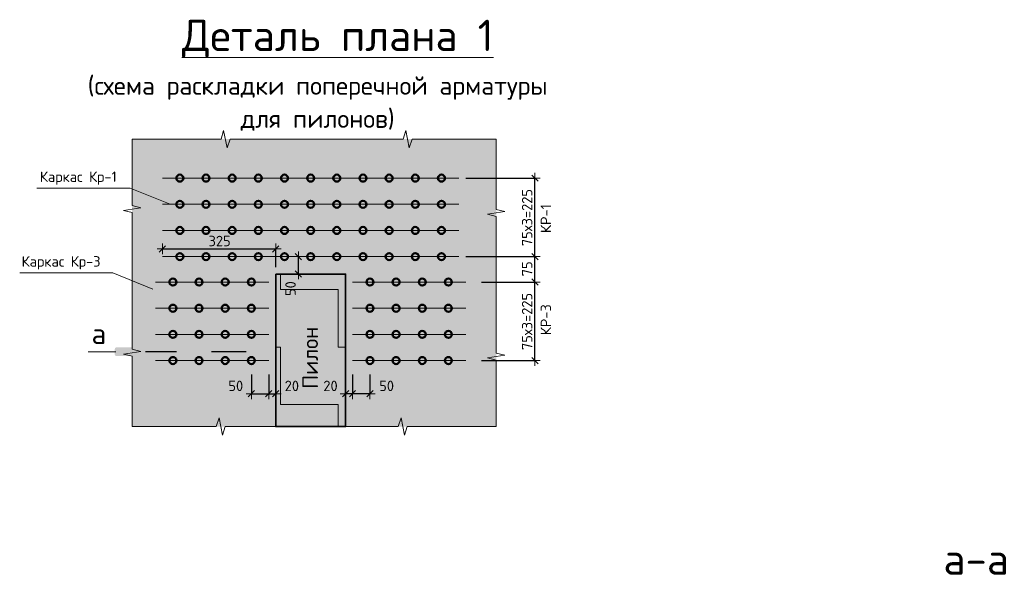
# Model space of a CAD drawing. Header units: metres. Extents: x -38 to 97, y -15 to 21.
# Tile 115 of 139: x 74.33 to 77.15, y 3.64 to 5.23. Entities that reach past the tile are written whole.
import ezdxf

# ---------------------------------------------------------------- set-up
doc = ezdxf.new("R2010")
doc.units = ezdxf.units.M
doc.header["$PDMODE"] = 65
doc.linetypes.add('______2', pattern=[0.054, 0.04, -0.014])
doc.layers.add('XR$6$_3705', color=7, linetype='Continuous')
for name, color, linetype, lineweight in [('XR$6$ВК__отв в полу 1-2 эт', 220, 'Continuous', 25), ('XR$6$Размерная линия (1)', 7, 'Continuous', 13), ('XR$6$Текст_ общее_1', 7, 'Continuous', 13)]:
    doc.layers.add(name, color=color, linetype=linetype, lineweight=lineweight)
doc.styles.add('ARIAL', font='arial.ttf')
doc.styles.add('ISOCPEUR', font='txt')
doc.dimstyles.new('DIMSTYLE_24', dxfattribs={"dimtxt": 0.03, "dimasz": 0.03, "dimexe": 0, "dimexo": 0, "dimgap": 0.015, "dimtad": 2, "dimdec": 0, "dimlfac": 1000, "dimrnd": 5, "dimzin": 12, "dimdsep": 46, "dimtxsty": 'ISOCPEUR', "dimblk1": 'ALL_ML_STRICH', "dimblk2": 'ALL_ML_STRICH', "dimsah": 1, "dimcen": 0, "dimclrd": 7, "dimclre": 256, "dimclrt": 7, "dimadec": 0, "dimazin": 0, "dimtfac": 1, "dimtdec": 0, "dimtix": 1, "dimtmove": 2, "dimatfit": 3, "dimfxl": 0, "dimtzin": 0, "dimlwd": 0, "dimlwe": -3, "dimarcsym": 0})
doc.dimstyles.new('DIMSTYLE_25', dxfattribs={"dimtxt": 0.03, "dimasz": 0.03, "dimexe": 0, "dimexo": 0, "dimgap": 0.015, "dimtad": 2, "dimdec": 0, "dimlfac": 1000, "dimrnd": 5, "dimzin": 12, "dimdsep": 46, "dimtxsty": 'ISOCPEUR', "dimblk1": 'ALL_ML_STRICH', "dimblk2": 'ALL_ML_STRICH', "dimsah": 1, "dimcen": 0, "dimclrd": 7, "dimclre": 256, "dimclrt": 7, "dimadec": 0, "dimazin": 0, "dimtfac": 1, "dimtdec": 0, "dimtix": 1, "dimtmove": 2, "dimatfit": 3, "dimfxl": 0, "dimtvp": 1.2, "dimtzin": 0, "dimlwd": 0, "dimlwe": -3, "dimarcsym": 0})
doc.dimstyles.new('DIMSTYLE_28', dxfattribs={"dimtxt": 0.03, "dimasz": 0.03, "dimexe": 0, "dimexo": 1e-06, "dimgap": 0.015, "dimtad": 2, "dimdec": 0, "dimlfac": 1000, "dimrnd": 5, "dimzin": 12, "dimdsep": 46, "dimtxsty": 'ISOCPEUR', "dimblk1": 'ALL_ML_STRICH', "dimblk2": 'ALL_ML_STRICH', "dimsah": 1, "dimcen": 0, "dimse1": 1, "dimse2": 1, "dimclrd": 7, "dimclre": 256, "dimclrt": 7, "dimadec": 0, "dimazin": 0, "dimtfac": 1, "dimtdec": 0, "dimtix": 1, "dimtmove": 2, "dimatfit": 3, "dimfxl": 0, "dimtvp": 1.2, "dimtzin": 0, "dimlwd": 0, "dimlwe": -3, "dimarcsym": 0})

# ---------------------------------------------------------------- blocks, each defined once
blk = doc.blocks.new('ЭЛЕМЕНТ_УЗОРА_7')
at = {"color": 7, "linetype": 'Continuous', "lineweight": 13, "transparency": 33554687}
for p, q in [((74.6496, 4.8864), (74.6496, 4.8864)), ((74.6496, 4.8864), (74.6496, 4.8864)), ((75.6936, 4.8864), (75.6936, 4.8864)), ((75.6936, 4.8864), (75.6936, 4.8864)), ((74.6496, 4.0624), (74.6496, 4.0624)), ((75.6936, 4.0624), (75.6936, 4.0624))]:
    blk.add_line(p, q, dxfattribs=at)
for points in [[(74.6496, 4.4744), (74.6496, 4.6759), (74.6246, 4.6816), (74.6746, 4.6895), (74.6496, 4.6961), (74.6496, 4.8864)], [(74.6496, 4.8864), (74.9048, 4.8864), (74.9121, 4.9114), (74.9221, 4.8614), (74.9304, 4.8864), (75.1716, 4.8864)], [(75.1716, 4.8864), (75.4268, 4.8864), (75.4341, 4.9114), (75.4441, 4.8614), (75.4524, 4.8864), (75.6936, 4.8864)], [(75.6936, 4.8864), (75.6936, 4.6849), (75.7186, 4.6792), (75.6686, 4.6713), (75.6936, 4.6648), (75.6936, 4.4744)], [(74.6496, 4.0624), (74.6496, 4.2639), (74.6246, 4.2696), (74.6746, 4.2775), (74.6496, 4.2841), (74.6496, 4.4744)], [(75.6936, 4.4744), (75.6936, 4.2729), (75.7186, 4.2672), (75.6686, 4.2593), (75.6936, 4.2528), (75.6936, 4.0624)], [(75.1716, 4.0624), (74.9163, 4.0624), (74.909, 4.0374), (74.8991, 4.0874), (74.8907, 4.0624), (74.6496, 4.0624), (74.6496, 4.0624)], [(75.6936, 4.0624), (75.6936, 4.0624), (75.4383, 4.0624), (75.431, 4.0374), (75.4211, 4.0874), (75.4127, 4.0624), (75.1716, 4.0624)]]:
    blk.add_lwpolyline(points, dxfattribs=at)
blk = doc.blocks.new('ALL_ML_STRICH')
at = {"color": 0, "linetype": 'ByBlock', "lineweight": -2}
for p, q in [((-1, 0), (0.5, 0)), ((-0.3, -0.3), (0.3, 0.3)), ((0, -0.5), (0, 0.5))]:
    blk.add_line(p, q, dxfattribs=at)
blk = doc.blocks.new('*D951')
at = {"layer": 'DEFPOINTS', "color": 7, "linetype": 'Continuous', "lineweight": 13, "transparency": 33554687}
for p in [(75.1298, 4.5494), (75.1265, 4.4994), (75.1276, 4.4994)]:
    blk.add_point(p, dxfattribs=at)
at = {"layer": 'XR$6$Размерная линия (1)', "color": 7, "linetype": 'Continuous', "lineweight": -2, "transparency": 33554687}
blk.add_line((75.1265, 4.4994), (75.1265, 4.5494), dxfattribs=at)
at = {"layer": 'XR$6$Размерная линия (1)', "color": 7, "linetype": 'Continuous', "lineweight": 13, "transparency": 33554687, "xscale": 0.03, "yscale": 0.03, "zscale": 0.03}
for p, rotation in [((75.1265, 4.5494), 90), ((75.1265, 4.4994), 270)]:
    blk.add_blockref('ALL_ML_STRICH', p, dxfattribs=dict(at, rotation=rotation))
at = {"layer": 'XR$6$Размерная линия (1)', "color": 7, "linetype": 'Continuous', "lineweight": 13, "transparency": 33554687, "insert": (75.104, 4.4578), "char_height": 0.03, "width": 0.06, "attachment_point": 5, "rotation": 90, "style": 'ISOCPEUR'}
blk.add_mtext('\\A1;{50}', dxfattribs=at)
blk = doc.blocks.new('*D952')
at = {"layer": 'DEFPOINTS', "color": 7, "linetype": 'Continuous', "lineweight": 13, "transparency": 33554687}
for p in [(75.6316, 4.4766), (75.6316, 4.2516), (75.8046, 4.2516)]:
    blk.add_point(p, dxfattribs=at)
at = {"layer": 'XR$6$Размерная линия (1)', "color": 9, "linetype": 'Continuous', "lineweight": -2, "true_color": 0xc7c7c7, "transparency": 33554687}
for p, q in [((75.6516, 4.4766), (75.8046, 4.4766)), ((75.6516, 4.2516), (75.8046, 4.2516))]:
    blk.add_line(p, q, dxfattribs=at)
at = {"layer": 'XR$6$Размерная линия (1)', "color": 7, "linetype": 'Continuous', "lineweight": -2, "transparency": 33554687}
blk.add_line((75.8046, 4.2516), (75.8046, 4.4766), dxfattribs=at)
at = {"layer": 'XR$6$Размерная линия (1)', "color": 7, "linetype": 'Continuous', "lineweight": 13, "transparency": 33554687, "xscale": 0.03, "yscale": 0.03, "zscale": 0.03}
for p, rotation in [((75.8046, 4.4766), 90), ((75.8046, 4.2516), 270)]:
    blk.add_blockref('ALL_ML_STRICH', p, dxfattribs=dict(at, rotation=rotation))
at = {"layer": 'XR$6$Размерная линия (1)', "color": 7, "linetype": 'Continuous', "lineweight": 13, "transparency": 33554687, "insert": (75.7671, 4.2816), "char_height": 0.03, "width": 0.0015, "attachment_point": 1, "rotation": 90, "line_spacing_factor": 0.60241, "style": 'ISOCPEUR'}
blk.add_mtext('75х3=225', dxfattribs=at)
blk = doc.blocks.new('*D953')
at = {"layer": 'DEFPOINTS', "color": 7, "linetype": 'Continuous', "lineweight": 13, "transparency": 33554687}
for p in [(75.5866, 4.5494), (75.6316, 4.4766), (75.8046, 4.4766)]:
    blk.add_point(p, dxfattribs=at)
at = {"layer": 'XR$6$Размерная линия (1)', "color": 9, "linetype": 'Continuous', "lineweight": -2, "true_color": 0xc7c7c7, "transparency": 33554687}
for p, q in [((75.6066, 4.5494), (75.8046, 4.5494)), ((75.6516, 4.4766), (75.8046, 4.4766))]:
    blk.add_line(p, q, dxfattribs=at)
at = {"layer": 'XR$6$Размерная линия (1)', "color": 7, "linetype": 'Continuous', "lineweight": -2, "transparency": 33554687}
blk.add_line((75.8046, 4.4766), (75.8046, 4.5494), dxfattribs=at)
at = {"layer": 'XR$6$Размерная линия (1)', "color": 7, "linetype": 'Continuous', "lineweight": 13, "transparency": 33554687, "xscale": 0.03, "yscale": 0.03, "zscale": 0.03}
for p, rotation in [((75.8046, 4.5494), 90), ((75.8046, 4.4766), 270)]:
    blk.add_blockref('ALL_ML_STRICH', p, dxfattribs=dict(at, rotation=rotation))
at = {"layer": 'XR$6$Размерная линия (1)', "color": 7, "linetype": 'Continuous', "lineweight": 13, "transparency": 33554687, "insert": (75.7821, 4.5145), "char_height": 0.03, "width": 0.06, "attachment_point": 5, "rotation": 90, "style": 'ISOCPEUR'}
blk.add_mtext('\\A1;{75}', dxfattribs=at)
blk = doc.blocks.new('*D954')
at = {"layer": 'DEFPOINTS', "color": 7, "linetype": 'Continuous', "lineweight": 13, "transparency": 33554687}
for p in [(75.5866, 4.7744), (75.5866, 4.5494), (75.8046, 4.5494)]:
    blk.add_point(p, dxfattribs=at)
at = {"layer": 'XR$6$Размерная линия (1)', "color": 9, "linetype": 'Continuous', "lineweight": -2, "true_color": 0xc7c7c7, "transparency": 33554687}
for p, q in [((75.6066, 4.7744), (75.8046, 4.7744)), ((75.6066, 4.5494), (75.8046, 4.5494))]:
    blk.add_line(p, q, dxfattribs=at)
at = {"layer": 'XR$6$Размерная линия (1)', "color": 7, "linetype": 'Continuous', "lineweight": -2, "transparency": 33554687}
blk.add_line((75.8046, 4.5494), (75.8046, 4.7744), dxfattribs=at)
at = {"layer": 'XR$6$Размерная линия (1)', "color": 7, "linetype": 'Continuous', "lineweight": 13, "transparency": 33554687, "xscale": 0.03, "yscale": 0.03, "zscale": 0.03}
for p, rotation in [((75.8046, 4.7744), 90), ((75.8046, 4.5494), 270)]:
    blk.add_blockref('ALL_ML_STRICH', p, dxfattribs=dict(at, rotation=rotation))
at = {"layer": 'XR$6$Размерная линия (1)', "color": 7, "linetype": 'Continuous', "lineweight": 13, "transparency": 33554687, "insert": (75.7671, 4.5794), "char_height": 0.03, "width": 0.0015, "attachment_point": 1, "rotation": 90, "line_spacing_factor": 0.60241, "style": 'ISOCPEUR'}
blk.add_mtext('75х3=225', dxfattribs=at)
blk = doc.blocks.new('*D975')
at = {"layer": 'DEFPOINTS', "color": 7, "linetype": 'Continuous', "lineweight": 13, "transparency": 33554687}
for p in [(74.7366, 4.5717), (74.7366, 4.5494), (75.0616, 4.4994)]:
    blk.add_point(p, dxfattribs=at)
at = {"layer": 'XR$6$Размерная линия (1)', "color": 9, "linetype": 'Continuous', "lineweight": -2, "true_color": 0xc7c7c7, "transparency": 33554687}
for p, q in [((74.7366, 4.5717), (74.7366, 4.5717)), ((75.0616, 4.5194), (75.0616, 4.5717))]:
    blk.add_line(p, q, dxfattribs=at)
at = {"layer": 'XR$6$Размерная линия (1)', "color": 7, "linetype": 'Continuous', "lineweight": -2, "transparency": 33554687}
blk.add_line((74.7366, 4.5717), (75.0616, 4.5717), dxfattribs=at)
at = {"layer": 'XR$6$Размерная линия (1)', "color": 7, "linetype": 'Continuous', "lineweight": 13, "transparency": 33554687, "xscale": 0.03, "yscale": 0.03, "zscale": 0.03, "rotation": 180}
blk.add_blockref('ALL_ML_STRICH', (74.7366, 4.5717), dxfattribs=at)
at = {"layer": 'XR$6$Размерная линия (1)', "color": 7, "linetype": 'Continuous', "lineweight": 13, "transparency": 33554687, "xscale": 0.03, "yscale": 0.03, "zscale": 0.03}
blk.add_blockref('ALL_ML_STRICH', (75.0616, 4.5717), dxfattribs=at)
at = {"layer": 'XR$6$Размерная линия (1)', "color": 7, "linetype": 'Continuous', "lineweight": 13, "transparency": 33554687, "insert": (74.9006, 4.5942), "char_height": 0.03, "width": 0.09, "attachment_point": 5, "style": 'ISOCPEUR'}
blk.add_mtext('\\A1;{325}', dxfattribs=at)
blk = doc.blocks.new('*D976')
at = {"layer": 'DEFPOINTS', "color": 7, "linetype": 'Continuous', "lineweight": 13, "transparency": 33554687}
for p in [(74.9916, 4.2316), (75.0416, 4.2316), (74.9916, 4.1563)]:
    blk.add_point(p, dxfattribs=at)
at = {"layer": 'XR$6$Размерная линия (1)', "color": 9, "linetype": 'Continuous', "lineweight": -2, "true_color": 0xc7c7c7, "transparency": 33554687}
for p, q in [((74.9916, 4.2116), (74.9916, 4.1563)), ((75.0416, 4.2116), (75.0416, 4.1563))]:
    blk.add_line(p, q, dxfattribs=at)
at = {"layer": 'XR$6$Размерная линия (1)', "color": 7, "linetype": 'Continuous', "lineweight": -2, "transparency": 33554687}
blk.add_line((74.9916, 4.1563), (75.0416, 4.1563), dxfattribs=at)
at = {"layer": 'XR$6$Размерная линия (1)', "color": 7, "linetype": 'Continuous', "lineweight": 13, "transparency": 33554687, "xscale": 0.03, "yscale": 0.03, "zscale": 0.03, "rotation": 180}
blk.add_blockref('ALL_ML_STRICH', (74.9916, 4.1563), dxfattribs=at)
at = {"layer": 'XR$6$Размерная линия (1)', "color": 7, "linetype": 'Continuous', "lineweight": 13, "transparency": 33554687, "xscale": 0.03, "yscale": 0.03, "zscale": 0.03}
blk.add_blockref('ALL_ML_STRICH', (75.0416, 4.1563), dxfattribs=at)
at = {"layer": 'XR$6$Размерная линия (1)', "color": 7, "linetype": 'Continuous', "lineweight": 13, "transparency": 33554687, "insert": (74.9469, 4.1789), "char_height": 0.03, "width": 0.06, "attachment_point": 5, "style": 'ISOCPEUR'}
blk.add_mtext('\\A1;{50}', dxfattribs=at)
blk = doc.blocks.new('*D977')
at = {"layer": 'DEFPOINTS', "color": 7, "linetype": 'Continuous', "lineweight": 13, "transparency": 33554687}
for p in [(75.0416, 4.2316), (75.0416, 4.1563), (75.0616, 4.166)]:
    blk.add_point(p, dxfattribs=at)
at = {"layer": 'XR$6$Размерная линия (1)', "color": 9, "linetype": 'Continuous', "lineweight": -2, "true_color": 0xc7c7c7, "transparency": 33554687}
for p, q in [((75.0416, 4.2116), (75.0416, 4.1563)), ((75.0616, 4.1563), (75.0616, 4.1563))]:
    blk.add_line(p, q, dxfattribs=at)
at = {"layer": 'XR$6$Размерная линия (1)', "color": 7, "linetype": 'Continuous', "lineweight": -2, "transparency": 33554687}
blk.add_line((75.0416, 4.1563), (75.0616, 4.1563), dxfattribs=at)
at = {"layer": 'XR$6$Размерная линия (1)', "color": 7, "linetype": 'Continuous', "lineweight": 13, "transparency": 33554687, "xscale": 0.03, "yscale": 0.03, "zscale": 0.03, "rotation": 180}
blk.add_blockref('ALL_ML_STRICH', (75.0416, 4.1563), dxfattribs=at)
at = {"layer": 'XR$6$Размерная линия (1)', "color": 7, "linetype": 'Continuous', "lineweight": 13, "transparency": 33554687, "xscale": 0.03, "yscale": 0.03, "zscale": 0.03}
blk.add_blockref('ALL_ML_STRICH', (75.0616, 4.1563), dxfattribs=at)
at = {"layer": 'XR$6$Размерная линия (1)', "color": 7, "linetype": 'Continuous', "lineweight": 13, "transparency": 33554687, "insert": (75.1077, 4.1788), "char_height": 0.03, "width": 0.06, "attachment_point": 5, "style": 'ISOCPEUR'}
blk.add_mtext('\\A1;{20}', dxfattribs=at)
blk = doc.blocks.new('*D996')
at = {"layer": 'DEFPOINTS', "color": 7, "linetype": 'Continuous', "lineweight": 13, "transparency": 33554687}
for p in [(75.2816, 4.2316), (75.3316, 4.2316), (75.3316, 4.1563)]:
    blk.add_point(p, dxfattribs=at)
at = {"layer": 'XR$6$Размерная линия (1)', "color": 9, "linetype": 'Continuous', "lineweight": -2, "true_color": 0xc7c7c7, "transparency": 33554687}
for p, q in [((75.2816, 4.2116), (75.2816, 4.1563)), ((75.3316, 4.2116), (75.3316, 4.1563))]:
    blk.add_line(p, q, dxfattribs=at)
at = {"layer": 'XR$6$Размерная линия (1)', "color": 7, "linetype": 'Continuous', "lineweight": -2, "transparency": 33554687}
blk.add_line((75.3316, 4.1563), (75.2816, 4.1563), dxfattribs=at)
at = {"layer": 'XR$6$Размерная линия (1)', "color": 7, "linetype": 'Continuous', "lineweight": 13, "transparency": 33554687, "xscale": 0.03, "yscale": 0.03, "zscale": 0.03}
for p, rotation in [((75.2816, 4.1563), 180), ((75.3316, 4.1563), 360)]:
    blk.add_blockref('ALL_ML_STRICH', p, dxfattribs=dict(at, rotation=rotation))
at = {"layer": 'XR$6$Размерная линия (1)', "color": 7, "linetype": 'Continuous', "lineweight": 13, "transparency": 33554687, "insert": (75.3793, 4.1789), "char_height": 0.03, "width": 0.06, "attachment_point": 5, "style": 'ISOCPEUR'}
blk.add_mtext('\\A1;{50}', dxfattribs=at)
blk = doc.blocks.new('*D997')
at = {"layer": 'DEFPOINTS', "color": 7, "linetype": 'Continuous', "lineweight": 13, "transparency": 33554687}
for p in [(75.2816, 4.2316), (75.2616, 4.166), (75.2816, 4.1563)]:
    blk.add_point(p, dxfattribs=at)
at = {"layer": 'XR$6$Размерная линия (1)', "color": 9, "linetype": 'Continuous', "lineweight": -2, "true_color": 0xc7c7c7, "transparency": 33554687}
for p, q in [((75.2816, 4.2116), (75.2816, 4.1563)), ((75.2616, 4.1563), (75.2616, 4.1563))]:
    blk.add_line(p, q, dxfattribs=at)
at = {"layer": 'XR$6$Размерная линия (1)', "color": 7, "linetype": 'Continuous', "lineweight": -2, "transparency": 33554687}
blk.add_line((75.2816, 4.1563), (75.2616, 4.1563), dxfattribs=at)
at = {"layer": 'XR$6$Размерная линия (1)', "color": 7, "linetype": 'Continuous', "lineweight": 13, "transparency": 33554687, "xscale": 0.03, "yscale": 0.03, "zscale": 0.03}
for p, rotation in [((75.2616, 4.1563), 180), ((75.2816, 4.1563), 360)]:
    blk.add_blockref('ALL_ML_STRICH', p, dxfattribs=dict(at, rotation=rotation))
at = {"layer": 'XR$6$Размерная линия (1)', "color": 7, "linetype": 'Continuous', "lineweight": 13, "transparency": 33554687, "insert": (75.2185, 4.1788), "char_height": 0.03, "width": 0.06, "attachment_point": 5, "style": 'ISOCPEUR'}
blk.add_mtext('\\A1;{20}', dxfattribs=at)

msp = doc.modelspace()

# ---------------------------------------------------------------- hatches: boundary and pattern name
at = {"linetype": 'Continuous', "lineweight": 13, "true_color": 0xf0eae8, "transparency": 33554687}
msp.add_hatch(color=7, dxfattribs=at).paths.add_polyline_path([(74.6496, 4.8864), (74.6496, 4.0624), (75.6936, 4.0624), (75.6936, 4.8864)])
at = {"linetype": 'Continuous', "lineweight": 13, "transparency": 33554687}
h = msp.add_hatch(dxfattribs=at)
h.set_pattern_fill('____', scale=0.165, style=0, pattern_type=2)
h.set_pattern_definition([(0, (0.33, 0.33), (0.165, 0.165), [0.165, -0.165]), (90, (0.33, 0.33), (-0.165, 0.165), [0.165, -0.165])])
h.paths.add_polyline_path([(75.0616, 4.0624), (75.2616, 4.0624), (75.2616, 4.4994), (75.0616, 4.4994)], flags=0)
at = {"linetype": 'Continuous', "lineweight": 25, "true_color": 0x000000, "transparency": 33554687}
for points in [[(74.6051, 4.2894), (74.6043, 4.2892), (74.6036, 4.289), (74.6029, 4.2886), (74.6023, 4.2882), (74.6017, 4.2877), (74.6012, 4.2871), (74.6008, 4.2865), (74.6004, 4.2858), (74.6002, 4.2851), (74.6, 4.2843), (74.6, 4.2836), (74.6, 4.2702), (74.6, 4.2694), (74.6002, 4.2687), (74.6004, 4.268), (74.6008, 4.2673), (74.6012, 4.2666), (74.6017, 4.2661), (74.6023, 4.2655), (74.6029, 4.2651), (74.6036, 4.2648), (74.6043, 4.2645), (74.6051, 4.2644), (74.6058, 4.2643), (74.7033, 4.2643), (74.7033, 4.2894), (74.6058, 4.2894)], [(75.0705, 4.2894), (75.0697, 4.2894), (74.9723, 4.2894), (74.9723, 4.2643), (75.0697, 4.2643), (75.0705, 4.2644), (75.0713, 4.2645), (75.072, 4.2648), (75.0727, 4.2651), (75.0733, 4.2655), (75.0739, 4.2661), (75.0744, 4.2666), (75.0748, 4.2673), (75.0752, 4.268), (75.0754, 4.2687), (75.0756, 4.2694), (75.0756, 4.2702), (75.0756, 4.2836), (75.0756, 4.2843), (75.0754, 4.2851), (75.0752, 4.2858), (75.0748, 4.2865), (75.0744, 4.2871), (75.0739, 4.2877), (75.0733, 4.2882), (75.0727, 4.2886), (75.072, 4.289), (75.0713, 4.2892)]]:
    msp.add_hatch(color=18, dxfattribs=at).paths.add_polyline_path(points)

# ---------------------------------------------------------------- linework, layer by layer
at = {"color": 7, "linetype": '______2', "lineweight": 25, "transparency": 33554687}
msp.add_line((74.9769, 4.2769), (74.6883, 4.2769), dxfattribs=at)
at = {"color": 7, "linetype": 'Continuous', "lineweight": 13, "transparency": 33554687}
for points in [[(74.3768, 4.7454), (74.644, 4.7454), (74.7587, 4.6994)], [(74.3275, 4.5026), (74.5947, 4.5026), (74.7094, 4.4566)]]:
    msp.add_lwpolyline(points, dxfattribs=at)
at = {"color": 7, "linetype": 'Continuous', "lineweight": 35, "transparency": 33554687}
msp.add_lwpolyline([(75.0616, 4.4994), (75.2616, 4.4994), (75.2616, 4.0624), (75.0616, 4.0624), (75.0616, 4.4994)], dxfattribs=at)
at = {"layer": 'XR$6$_3705', "color": 7, "linetype": 'Continuous', "lineweight": 50, "transparency": 33554687}
for centre in [(74.7866, 4.7744), (74.8616, 4.7744), (74.9366, 4.7744), (75.0116, 4.7744), (75.0866, 4.7744), (75.1616, 4.7744), (75.2366, 4.7744), (75.3116, 4.7744), (75.3866, 4.7744), (75.4616, 4.7744), (75.5366, 4.7744), (74.7866, 4.6994), (74.8616, 4.6994), (74.9366, 4.6994), (75.0116, 4.6994), (75.0866, 4.6994), (75.1616, 4.6994), (75.2366, 4.6994), (75.3116, 4.6994), (75.3866, 4.6994), (75.4616, 4.6994), (75.5366, 4.6994), (74.7866, 4.6244), (74.8616, 4.6244), (74.9366, 4.6244), (75.0116, 4.6244), (75.0866, 4.6244), (75.1616, 4.6244), (75.2366, 4.6244), (75.3116, 4.6244), (75.3866, 4.6244), (75.4616, 4.6244), (75.5366, 4.6244), (74.7866, 4.5494), (74.8616, 4.5494), (74.9366, 4.5494), (75.0116, 4.5494), (75.0866, 4.5494), (75.1616, 4.5494), (75.2366, 4.5494), (75.3116, 4.5494), (75.3866, 4.5494), (75.4616, 4.5494), (75.5366, 4.5494), (74.7666, 4.4766), (74.8416, 4.4766), (74.9166, 4.4766), (74.9916, 4.4766), (75.3316, 4.4766), (75.4066, 4.4766), (75.4816, 4.4766), (75.5566, 4.4766), (74.7666, 4.4016), (74.8416, 4.4016), (74.9166, 4.4016), (74.9916, 4.4016), (75.3316, 4.4016), (75.4066, 4.4016), (75.4816, 4.4016), (75.5566, 4.4016), (74.7666, 4.3266), (74.8416, 4.3266), (74.9166, 4.3266), (74.9916, 4.3266), (75.3316, 4.3266), (75.4066, 4.3266), (75.4816, 4.3266), (75.5566, 4.3266), (74.7666, 4.2516), (74.8416, 4.2516), (74.9166, 4.2516), (74.9916, 4.2516), (75.3316, 4.2516), (75.4066, 4.2516), (75.4816, 4.2516), (75.5566, 4.2516)]:
    msp.add_circle(centre, 0.01, dxfattribs=at)
at = {"layer": 'XR$6$ВК__отв в полу 1-2 эт', "color": 7, "linetype": 'Continuous', "lineweight": 13, "transparency": 33554687}
for p, q in [((75.5866, 4.7744), (74.7366, 4.7744)), ((75.5866, 4.6994), (74.7366, 4.6994)), ((75.5866, 4.6244), (74.7366, 4.6244)), ((75.5866, 4.5494), (74.7366, 4.5494)), ((74.7166, 4.4766), (75.0416, 4.4766)), ((75.6066, 4.4766), (75.2816, 4.4766)), ((74.7166, 4.4016), (75.0416, 4.4016)), ((75.6066, 4.4016), (75.2816, 4.4016)), ((74.7166, 4.3266), (75.0416, 4.3266)), ((75.6066, 4.3266), (75.2816, 4.3266)), ((74.6033, 4.2769), (74.5233, 4.2769)), ((74.7166, 4.2516), (75.0416, 4.2516)), ((75.6066, 4.2516), (75.2816, 4.2516))]:
    msp.add_line(p, q, dxfattribs=at)

# ---------------------------------------------------------------- block references
at = {"color": 7, "linetype": 'Continuous', "lineweight": 13, "transparency": 33554687}
msp.add_blockref('ЭЛЕМЕНТ_УЗОРА_7', (0, 0), dxfattribs=at)

# ---------------------------------------------------------------- texts
at = {"color": 7, "linetype": 'Continuous', "lineweight": 13, "transparency": 33554687, "attachment_point": 5, "style": 'ISOCPEUR'}
for s, insert, char_height, width in [('\\A1;{\\fISOCPEUR|i0|b0;\\H0.030000;\\W1.000000;\\C7;Каркас Кр-1}\\P', (74.4954, 4.7745), 0.03, 0.245259), ('\\A1;{\\fISOCPEUR|i0|b0;\\H0.030000;\\W1.000000;\\C7;Каркас Кр-3}\\P', (74.446, 4.5317), 0.03, 0.25163), ('\\A1;{\\fISOCPEUR|i0|b0;\\H0.060000;\\W1.000000;\\C7;а}\\P', (74.5546, 4.3288), 0.06, 0.072)]:
    msp.add_mtext(s, dxfattribs=dict(at, insert=insert, char_height=char_height, width=width))
at = {"color": 251, "linetype": 'Continuous', "lineweight": 50, "true_color": 0x575757, "transparency": 33554687, "insert": (75.1601, 4.2594), "char_height": 0.045, "width": 0.183316, "attachment_point": 5, "rotation": 90, "style": 'ISOCPEUR'}
msp.add_mtext('\\A1;{\\fISOCPEUR|i0|b1;\\H0.045000;\\W1.000000;\\c3260503895;Пилон}\\P', dxfattribs=at)
at = {"color": 7, "linetype": 'Continuous', "lineweight": 50, "transparency": 33554687, "insert": (77.0695, 3.6825), "char_height": 0.09, "width": 0.2484, "attachment_point": 5, "style": 'ISOCPEUR'}
msp.add_mtext('\\A1;{\\fISOCPEUR|i0|b0;\\H0.090000;\\W1.000000;\\C7;а-а}\\P', dxfattribs=at)
at = {"layer": 'XR$6$Текст_ общее_1', "color": 7, "linetype": 'Continuous', "lineweight": 13, "transparency": 33554687, "insert": (75.1817, 5.2286), "char_height": 0.09, "width": 2.314261, "attachment_point": 2, "line_spacing_factor": 1.084337, "style": 'ARIAL'}
msp.add_mtext('\\A1;{\\L\\fISOCPEUR|i0|b0;\\H0.090000;\\W1.000000;\\C7;  Деталь плана 1\\l}\\P{\\fISOCPEUR|i0|b0;\\H0.052500;\\W1.000000;\\C7;(схема раскладки поперечной арматуры}\\P{\\fISOCPEUR|i0|b0;\\H0.052500;\\W1.000000;\\C7;для пилонов)}\\P', dxfattribs=at)
at = {"layer": 'XR$6$Текст_ общее_1', "color": 7, "linetype": 'Continuous', "lineweight": 13, "transparency": 33554687, "char_height": 0.03, "attachment_point": 5, "rotation": 90, "style": 'ISOCPEUR'}
for s, insert, width in [('\\A1;{\\fISOCPEUR|i0|b0;\\H0.030000;\\W1.000000;\\C7;КР-1}\\P', (75.836, 4.6585), 0.097125), ('\\A1;{\\fISOCPEUR|i0|b0;\\H0.030000;\\W1.000000;\\C7;КР-3}\\P', (75.836, 4.3685), 0.104063)]:
    msp.add_mtext(s, dxfattribs=dict(at, insert=insert, width=width))

# ---------------------------------------------------------------- dimensions: what is measured, and where the dimension line sits
at = {"layer": 'XR$6$Размерная линия (1)', "color": 7, "linetype": 'Continuous', "lineweight": 13, "transparency": 33554687}
for base, p1, p2, picture, middle in [((75.8046, 4.7744), (75.6066, 4.5494), (75.6066, 4.7744), '*D954', (75.7896, 4.6619)), ((75.8046, 4.4766), (75.6516, 4.2516), (75.6516, 4.4766), '*D952', (75.7896, 4.3641))]:
    dim = msp.add_linear_dim(base=base, p1=p1, p2=p2, angle=90, text='75х3=225', dimstyle='DIMSTYLE_24', override={"dimpost": '<>', "dimclrd": 7, "dimclre": 9, "dimclrt": 7, "dimlwd": 0, "dimlwe": 65533}, dxfattribs=at)
    dim.commit()
    dim.dimension.update_dxf_attribs({"geometry": picture, "text_midpoint": middle, "dimtype": 160})
for base, p1, p2, dimstyle, picture, middle in [((75.0616, 4.5717), (74.7366, 4.5717), (75.0616, 4.5194), 'DIMSTYLE_24', '*D975', (74.9006, 4.5942)), ((75.0416, 4.1563), (74.9916, 4.2116), (75.0416, 4.2116), 'DIMSTYLE_25', '*D976', (74.9469, 4.1789)), ((75.0616, 4.1563), (75.0416, 4.2116), (75.0616, 4.1563), 'DIMSTYLE_25', '*D977', (75.1077, 4.1788))]:
    dim = msp.add_linear_dim(base=base, p1=p1, p2=p2, dimstyle=dimstyle, override={"dimpost": '<>', "dimclrd": 7, "dimclre": 9, "dimclrt": 7, "dimlwd": 0, "dimlwe": 65533}, dxfattribs=at)
    dim.commit()
    dim.dimension.update_dxf_attribs({"geometry": picture, "text_midpoint": middle, "dimtype": 160})
for base, p1, p2, angle, dimstyle, picture, middle in [((75.1265, 4.5494), (75.1276, 4.4994), (75.1298, 4.5494), 90, 'DIMSTYLE_28', '*D951', (75.104, 4.4578)), ((75.8046, 4.5494), (75.6516, 4.4766), (75.6066, 4.5494), 90, 'DIMSTYLE_24', '*D953', (75.7821, 4.5145)), ((75.2616, 4.1563), (75.2816, 4.2116), (75.2616, 4.1563), 180, 'DIMSTYLE_25', '*D997', (75.2185, 4.1788)), ((75.2816, 4.1563), (75.3316, 4.2116), (75.2816, 4.2116), 180, 'DIMSTYLE_25', '*D996', (75.3793, 4.1789))]:
    dim = msp.add_linear_dim(base=base, p1=p1, p2=p2, angle=angle, dimstyle=dimstyle, override={"dimpost": '<>', "dimclrd": 7, "dimclre": 9, "dimclrt": 7, "dimlwd": 0, "dimlwe": 65533}, dxfattribs=at)
    dim.commit()
    dim.dimension.update_dxf_attribs({"geometry": picture, "text_midpoint": middle, "dimtype": 160})

doc.saveas('drawing.dxf')
